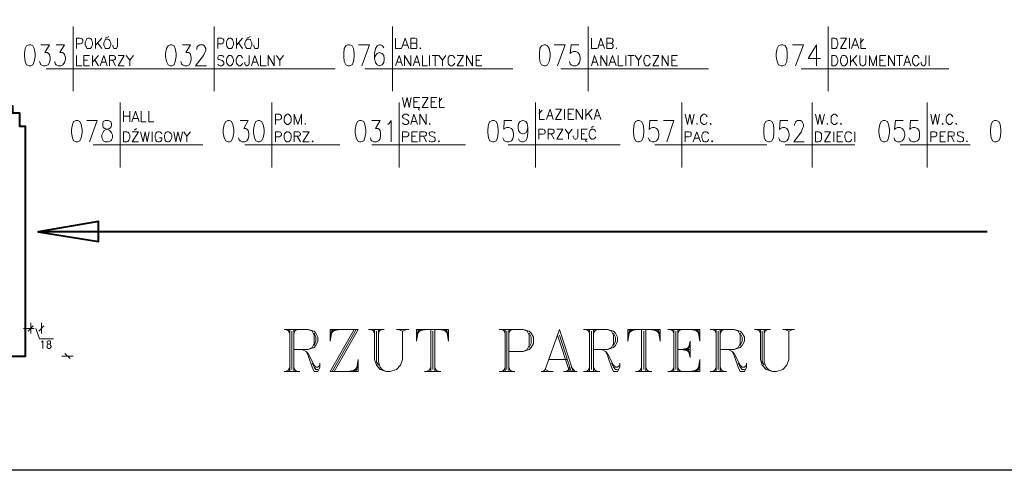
# Model space of a CAD drawing. Header units: millimetres. Extents: x 1 to 17496, y 1 to 30809.
# Tile 25 of 256: x 9684 to 11307, y 3200 to 3943. Entities that reach past the tile are written whole.
import ezdxf

# ---------------------------------------------------------------- set-up
doc = ezdxf.new("R2010")
doc.units = ezdxf.units.MM
for name, color, linetype in [('0_Przyz_Opisy oddziałów', 5, 'Continuous'), ('Opisy', 255, 'Continuous'), ('PDF _Geometria', 7, 'Continuous')]:
    doc.layers.add(name, color=color, linetype=linetype)

msp = doc.modelspace()

# ---------------------------------------------------------------- linework, layer by layer
at = {"layer": '0_Przyz_Opisy oddziałów', "lineweight": 40}
msp.add_lwpolyline([(11278.9, 3593.1), (9714.8, 3593.1), (9814.2, 3577), (9814.2, 3609.9), (9714.8, 3593.1)], dxfattribs=at)
at = {"layer": 'Opisy', "lineweight": 18}
for points in [[(9772.1, 3931.6), (9772.1, 3824.7)], [(10004.6, 3931.6), (10004.6, 3824.7)], [(10298.5, 3931.6), (10298.5, 3824.7)], [(10621.1, 3931.6), (10621.1, 3824.7)], [(11016.9, 3931.6), (11016.9, 3824.7)], [(9778, 3895.4), (9778, 3912.3), (9783.9, 3912.3), (9786.4, 3911.4), (9787.3, 3910.6), (9788.1, 3908.9), (9788.1, 3906.4), (9787.3, 3904.7), (9786.4, 3903.8), (9783.9, 3903), (9778, 3903)], [(9809.2, 3912.3), (9809.2, 3895.4)], [(9819.3, 3912.3), (9809.2, 3900.5)], [(9825.2, 3912.3), (9831.1, 3914.8)], [(9845.4, 3912.3), (9845.4, 3898.8), (9844.5, 3896.3), (9843.7, 3895.4), (9839.5, 3895.4), (9838.6, 3896.3), (9837.8, 3898.8), (9837.8, 3900.5)], [(10010.5, 3895.4), (10010.5, 3912.3), (10017.2, 3912.3), (10018.9, 3911.4), (10019.7, 3910.6), (10020.6, 3908.9), (10020.6, 3906.4), (10019.7, 3904.7), (10018.9, 3903.8), (10017.2, 3903), (10010.5, 3903)], [(10041.6, 3912.3), (10041.6, 3895.4)], [(10051.7, 3912.3), (10041.6, 3900.5)], [(10058.5, 3912.3), (10064.4, 3914.8)], [(10077.8, 3912.3), (10077.8, 3898.8), (10077, 3896.3), (10076.2, 3895.4), (10071.9, 3895.4), (10071.1, 3896.3), (10070.3, 3898.8), (10070.3, 3900.5)], [(10303.6, 3912.3), (10303.6, 3895.4), (10312.8, 3895.4)], [(10313.7, 3895.4), (10319.6, 3912.3), (10325.5, 3895.4)], [(10335.6, 3903.8), (10338.1, 3903), (10338.9, 3902.1), (10338.9, 3896.3), (10338.1, 3895.4), (10328.8, 3895.4), (10328.8, 3912.3), (10335.6, 3912.3), (10338.1, 3911.4), (10338.9, 3910.6), (10338.9, 3905.5), (10338.1, 3904.7), (10335.6, 3903.8), (10328.8, 3903.8)], [(10627, 3912.3), (10627, 3895.4), (10635.4, 3895.4)], [(10637.1, 3895.4), (10642.1, 3912.3), (10648, 3895.4)], [(10658.1, 3903.8), (10660.7, 3903), (10661.5, 3902.1), (10662.3, 3900.5), (10662.3, 3897.9), (10661.5, 3896.3), (10660.7, 3895.4), (10652.2, 3895.4), (10652.2, 3912.3), (10658.1, 3912.3), (10660.7, 3911.4), (10661.5, 3910.6), (10662.3, 3908.9), (10662.3, 3907.2), (10661.5, 3905.5), (10660.7, 3904.7), (10658.1, 3903.8), (10652.2, 3903.8)], [(11047.2, 3895.4), (11037.1, 3895.4), (11047.2, 3912.3), (11037.1, 3912.3)], [(11052.3, 3912.3), (11052.3, 3895.4)], [(11055.7, 3895.4), (11061.6, 3912.3), (11067.5, 3895.4)], [(11070.8, 3912.3), (11070.8, 3895.4), (11079.2, 3895.4)], [(9719.1, 3901.3), (9733.4, 3901.3), (9725.8, 3888.7), (9729.2, 3888.7), (9731.7, 3887), (9733.4, 3885.3), (9734.2, 3880.3), (9734.2, 3876.9), (9733.4, 3871.8), (9730.8, 3868.5), (9726.6, 3866.8), (9723.3, 3866.8), (9719.1, 3868.5), (9718.2, 3870.1), (9716.5, 3873.5)], [(9744.3, 3901.3), (9757.8, 3901.3), (9750.2, 3888.7), (9754.4, 3888.7), (9757, 3887), (9757.8, 3885.3), (9759.5, 3880.3), (9759.5, 3876.9), (9757.8, 3871.8), (9755.3, 3868.5), (9751.9, 3866.8), (9747.7, 3866.8), (9744.3, 3868.5), (9742.6, 3870.1), (9741.8, 3873.5)], [(9812.5, 3904.7), (9819.3, 3895.4)], [(9952.3, 3901.3), (9965.8, 3901.3), (9958.2, 3888.7), (9962.5, 3888.7), (9965, 3887), (9965.8, 3885.3), (9966.7, 3880.3), (9966.7, 3876.9), (9965.8, 3871.8), (9963.3, 3868.5), (9959.9, 3866.8), (9955.7, 3866.8), (9952.3, 3868.5), (9950.7, 3870.1), (9949.8, 3873.5)], [(9975.9, 3893.7), (9975.9, 3895.4), (9976.8, 3897.9), (9978.5, 3899.6), (9981, 3901.3), (9986, 3901.3), (9988.6, 3899.6), (9989.4, 3897.9), (9991.1, 3895.4), (9991.1, 3892), (9989.4, 3888.7), (9986.9, 3883.6), (9974.2, 3866.8), (9991.9, 3866.8)], [(10045, 3904.7), (10051.7, 3895.4)], [(10248, 3866.8), (10260.6, 3901.3), (10242.9, 3901.3)], [(10284.2, 3896.3), (10282.5, 3899.6), (10279.1, 3901.3), (10276.6, 3901.3), (10273.2, 3899.6), (10270.7, 3895.4), (10269, 3887), (10269, 3878.6), (10270.7, 3871.8), (10273.2, 3868.5), (10276.6, 3866.8), (10277.4, 3866.8), (10281.7, 3868.5), (10284.2, 3871.8), (10285, 3876.9), (10285, 3878.6), (10284.2, 3883.6), (10281.7, 3887), (10277.4, 3888.7), (10276.6, 3888.7), (10273.2, 3887), (10270.7, 3883.6), (10269, 3878.6)], [(10316.2, 3900.5), (10322.9, 3900.5)], [(10570.5, 3866.8), (10583.2, 3901.3), (10565.5, 3901.3)], [(10605.9, 3901.3), (10593.3, 3901.3), (10591.6, 3887), (10593.3, 3888.7), (10596.6, 3890.4), (10600.9, 3890.4), (10604.2, 3888.7), (10606.8, 3885.3), (10608.4, 3880.3), (10608.4, 3876.9), (10606.8, 3871.8), (10604.2, 3868.5), (10600.9, 3866.8), (10596.6, 3866.8), (10593.3, 3868.5), (10591.6, 3870.1), (10590.8, 3873.5)], [(10638.8, 3900.5), (10646.3, 3900.5)], [(10963, 3866.8), (10976.5, 3901.3), (10958, 3901.3)], [(10997.5, 3866.8), (10997.5, 3901.3), (10984.1, 3878.6), (11004.3, 3878.6)], [(11058.2, 3900.5), (11065.8, 3900.5)], [(11070, 3903.8), (11075, 3910.6)], [(9778, 3883.6), (9778, 3866.8), (9786.4, 3866.8)], [(9799.1, 3866.8), (9789.8, 3866.8), (9789.8, 3883.6), (9799.1, 3883.6)], [(9804.1, 3883.6), (9804.1, 3866.8)], [(9814.2, 3883.6), (9804.1, 3872.7)], [(9816.7, 3866.8), (9822.6, 3883.6), (9828.5, 3866.8)], [(9831.9, 3866.8), (9831.9, 3883.6), (9838.6, 3883.6), (9840.3, 3882.8), (9841.2, 3881.9), (9842, 3880.3), (9842, 3878.6), (9841.2, 3876.9), (9840.3, 3876.9), (9838.6, 3876), (9831.9, 3876)], [(9856.3, 3866.8), (9846.2, 3866.8), (9856.3, 3883.6), (9846.2, 3883.6)], [(9859.7, 3883.6), (9865.6, 3876), (9865.6, 3866.8)], [(9871.5, 3883.6), (9865.6, 3876)], [(10020.6, 3881.1), (10018.9, 3882.8), (10017.2, 3883.6), (10013.8, 3883.6), (10012.1, 3882.8), (10010.5, 3881.1), (10010.5, 3879.4), (10011.3, 3877.7), (10012.1, 3876.9), (10013, 3876.9), (10018, 3875.2), (10018.9, 3874.4), (10019.7, 3873.5), (10020.6, 3871.8), (10020.6, 3869.3), (10018.9, 3867.6), (10017.2, 3866.8), (10013.8, 3866.8), (10012.1, 3867.6), (10010.5, 3869.3)], [(10051.7, 3879.4), (10050.9, 3881.1), (10049.2, 3882.8), (10048.4, 3883.6), (10045, 3883.6), (10044.1, 3882.8), (10042.5, 3881.1), (10041.6, 3879.4), (10040.8, 3876.9), (10040.8, 3873.5), (10041.6, 3871), (10042.5, 3869.3), (10044.1, 3867.6), (10045, 3866.8), (10048.4, 3866.8), (10049.2, 3867.6), (10050.9, 3869.3), (10051.7, 3871)], [(10062.7, 3883.6), (10062.7, 3871), (10061.8, 3868.5), (10061, 3867.6), (10059.3, 3866.8), (10058.5, 3866.8), (10056.8, 3867.6), (10055.9, 3868.5), (10055.1, 3871), (10055.1, 3872.7)], [(10066, 3866.8), (10071.9, 3883.6), (10077.8, 3866.8)], [(10081.2, 3883.6), (10081.2, 3866.8), (10090.5, 3866.8)], [(10093.8, 3866.8), (10093.8, 3883.6), (10103.9, 3866.8), (10103.9, 3883.6)], [(10107.3, 3883.6), (10113.2, 3876), (10113.2, 3866.8)], [(10119.1, 3883.6), (10113.2, 3876)], [(10303.6, 3866.8), (10309.5, 3883.6), (10315.3, 3866.8)], [(10318.7, 3866.8), (10318.7, 3883.6), (10328.8, 3866.8), (10328.8, 3883.6)], [(10333, 3866.8), (10338.9, 3883.6), (10344, 3866.8)], [(10348.2, 3883.6), (10348.2, 3866.8), (10356.6, 3866.8)], [(10360, 3883.6), (10360, 3866.8)], [(10364.2, 3883.6), (10374.3, 3883.6)], [(10369.2, 3883.6), (10369.2, 3866.8)], [(10375.1, 3883.6), (10381, 3876), (10381, 3866.8)], [(10386.9, 3883.6), (10381, 3876)], [(10401.3, 3879.4), (10400.4, 3881.1), (10398.7, 3882.8), (10397, 3883.6), (10394.5, 3883.6), (10392.8, 3882.8), (10391.1, 3881.1), (10390.3, 3879.4), (10390.3, 3871), (10391.1, 3869.3), (10392.8, 3867.6), (10394.5, 3866.8), (10397, 3866.8), (10398.7, 3867.6), (10400.4, 3869.3), (10401.3, 3871)], [(10415.6, 3866.8), (10405.5, 3866.8), (10415.6, 3883.6), (10405.5, 3883.6)], [(10420.6, 3866.8), (10420.6, 3883.6), (10430.7, 3866.8), (10430.7, 3883.6)], [(10445.9, 3866.8), (10436.6, 3866.8), (10436.6, 3883.6), (10445.9, 3883.6)], [(10627, 3866.8), (10632, 3883.6), (10637.9, 3866.8)], [(10642.1, 3866.8), (10642.1, 3883.6), (10652.2, 3866.8), (10652.2, 3883.6)], [(10655.6, 3866.8), (10661.5, 3883.6), (10667.4, 3866.8)], [(10670.8, 3883.6), (10670.8, 3866.8), (10679.2, 3866.8)], [(10683.4, 3883.6), (10683.4, 3866.8)], [(10686.8, 3883.6), (10696.9, 3883.6)], [(10691.8, 3883.6), (10691.8, 3866.8)], [(10698.6, 3883.6), (10704.5, 3876), (10704.5, 3866.8)], [(10709.5, 3883.6), (10704.5, 3876)], [(10723.8, 3879.4), (10723, 3881.1), (10721.3, 3882.8), (10720.5, 3883.6), (10717.1, 3883.6), (10715.4, 3882.8), (10714.6, 3881.1), (10713.7, 3879.4), (10712.9, 3876.9), (10712.9, 3873.5), (10713.7, 3871), (10714.6, 3869.3), (10715.4, 3867.6), (10717.1, 3866.8), (10720.5, 3866.8), (10721.3, 3867.6), (10723, 3869.3), (10723.8, 3871)], [(10738.1, 3866.8), (10728, 3866.8), (10738.1, 3883.6), (10728, 3883.6)], [(10743.2, 3866.8), (10743.2, 3883.6), (10753.3, 3866.8), (10753.3, 3883.6)], [(10768.5, 3866.8), (10759.2, 3866.8), (10759.2, 3883.6), (10768.5, 3883.6)], [(11054, 3883.6), (11054, 3866.8)], [(11064.1, 3883.6), (11054, 3872.7)], [(11069.1, 3883.6), (11069.1, 3871.8), (11070, 3869.3), (11070.8, 3867.6), (11073.3, 3866.8), (11075, 3866.8), (11076.7, 3867.6), (11078.4, 3869.3), (11079.2, 3871.8), (11079.2, 3883.6)], [(11085.1, 3866.8), (11085.1, 3883.6), (11091, 3866.8), (11096.9, 3883.6), (11096.9, 3866.8)], [(11112.1, 3866.8), (11102, 3866.8), (11102, 3883.6), (11112.1, 3883.6)], [(11116.3, 3866.8), (11116.3, 3883.6), (11126.4, 3866.8), (11126.4, 3883.6)], [(11129.8, 3883.6), (11139.9, 3883.6)], [(11134.8, 3883.6), (11134.8, 3866.8)], [(11141.6, 3866.8), (11147.5, 3883.6), (11153.4, 3866.8)], [(11166.8, 3879.4), (11166, 3881.1), (11164.3, 3882.8), (11163.5, 3883.6), (11160.1, 3883.6), (11159.3, 3882.8), (11157.6, 3881.1), (11156.7, 3879.4), (11155.9, 3876.9), (11155.9, 3873.5), (11156.7, 3871), (11157.6, 3869.3), (11159.3, 3867.6), (11160.1, 3866.8), (11163.5, 3866.8), (11164.3, 3867.6), (11166, 3869.3), (11166.8, 3871)], [(11177.8, 3883.6), (11177.8, 3871), (11176.9, 3868.5), (11176.1, 3867.6), (11175.3, 3866.8), (11173.6, 3866.8), (11171.9, 3867.6), (11171, 3868.5), (11170.2, 3871), (11170.2, 3872.7)], [(11183.7, 3883.6), (11183.7, 3866.8)], [(9789.8, 3876), (9795.7, 3876)], [(9807.5, 3876.9), (9814.2, 3866.8)], [(9819.3, 3872.7), (9826, 3872.7)], [(9837, 3876), (9842, 3866.8)], [(10068.6, 3872.7), (10075.3, 3872.7)], [(10306.1, 3872.7), (10312.8, 3872.7)], [(10334.7, 3872.7), (10342.3, 3872.7)], [(10436.6, 3876), (10442.5, 3876)], [(10628.7, 3872.7), (10636.2, 3872.7)], [(10658.1, 3872.7), (10664.9, 3872.7)], [(10759.2, 3876), (10765.1, 3876)], [(11057.3, 3876.9), (11064.1, 3866.8)], [(11102, 3876), (11107.9, 3876)], [(11144.1, 3872.7), (11150.8, 3872.7)], [(9970.9, 3861.7), (9727.5, 3861.7)], [(10204.2, 3861.7), (9959.9, 3861.7)], [(10497.3, 3861.7), (10253, 3861.7)], [(10819.8, 3861.7), (10576.4, 3861.7)], [(11215.7, 3861.7), (10972.3, 3861.7)], [(10315.3, 3814.6), (10318.7, 3797.7), (10322.9, 3814.6), (10326.3, 3797.7), (10329.7, 3814.6)], [(10344, 3797.7), (10342.3, 3796.9), (10341.5, 3796), (10342.3, 3794.3), (10344, 3793.5), (10342.3, 3794.3), (10341.5, 3796), (10342.3, 3796.9), (10344, 3797.7), (10333.9, 3797.7), (10333.9, 3814.6), (10344, 3814.6)], [(10333.9, 3807), (10339.8, 3807)], [(10357.5, 3797.7), (10347.4, 3797.7), (10357.5, 3814.6), (10347.4, 3814.6)], [(10371.8, 3797.7), (10362.5, 3797.7), (10362.5, 3814.6), (10371.8, 3814.6)], [(10362.5, 3807), (10368.4, 3807)], [(10375.1, 3807), (10380.2, 3812.9)], [(10376, 3814.6), (10376, 3797.7), (10384.4, 3797.7)], [(9855.5, 3791.8), (9855.5, 3774.1)], [(9855.5, 3783.4), (9865.6, 3783.4)], [(9865.6, 3791.8), (9865.6, 3774.1)], [(9869, 3774.1), (9874.9, 3791.8), (9880.8, 3774.1)], [(9884.1, 3791.8), (9884.1, 3774.1), (9892.5, 3774.1)], [(9896.8, 3791.8), (9896.8, 3774.1), (9905.2, 3774.1)], [(10105.6, 3769.9), (10105.6, 3786.8), (10112.4, 3786.8), (10114.1, 3785.9), (10114.9, 3785.1), (10115.7, 3783.4), (10115.7, 3780.9), (10114.9, 3779.2), (10114.1, 3778.3), (10112.4, 3777.5), (10105.6, 3777.5)], [(10136.8, 3769.9), (10136.8, 3786.8), (10142.7, 3769.9), (10148.6, 3786.8), (10148.6, 3769.9)], [(10325.5, 3784.2), (10323.8, 3785.9), (10322.1, 3786.8), (10318.7, 3786.8), (10317, 3785.9), (10315.3, 3784.2), (10315.3, 3782.6), (10316.2, 3780.9), (10317, 3780), (10318.7, 3779.2), (10322.9, 3777.5), (10323.8, 3776.7), (10324.6, 3775.8), (10325.5, 3774.1), (10325.5, 3772.4), (10323.8, 3770.8), (10322.1, 3769.9), (10318.7, 3769.9), (10317, 3770.8), (10315.3, 3772.4)], [(10328.8, 3769.9), (10333.9, 3786.8), (10339.8, 3769.9)], [(10344, 3769.9), (10344, 3786.8), (10354.1, 3769.9), (10354.1, 3786.8)], [(10540.2, 3787.6), (10545.3, 3793.5)], [(10541.1, 3795.2), (10541.1, 3778.3), (10549.5, 3778.3)], [(10552.9, 3778.3), (10558.7, 3795.2), (10563.8, 3778.3)], [(10554.5, 3784.2), (10562.1, 3784.2)], [(10577.3, 3778.3), (10567.2, 3778.3), (10577.3, 3795.2), (10567.2, 3795.2)], [(10582.3, 3795.2), (10582.3, 3778.3)], [(10597.5, 3778.3), (10588.2, 3778.3), (10588.2, 3795.2), (10597.5, 3795.2)], [(10588.2, 3787.6), (10594.1, 3787.6)], [(10601.7, 3778.3), (10601.7, 3795.2), (10611.8, 3778.3), (10611.8, 3795.2)], [(10617.7, 3795.2), (10617.7, 3778.3)], [(10627.8, 3795.2), (10617.7, 3784.2)], [(10621.1, 3788.4), (10627.8, 3778.3)], [(10631.2, 3778.3), (10636.2, 3795.2), (10642.1, 3778.3)], [(10632.9, 3784.2), (10640.4, 3784.2)], [(10781.1, 3786.8), (10785.3, 3769.9), (10788.7, 3786.8), (10792, 3769.9), (10796.3, 3786.8)], [(10817.3, 3782.6), (10816.5, 3784.2), (10815.6, 3785.9), (10813.9, 3786.8), (10811.4, 3786.8), (10809.7, 3785.9), (10808, 3784.2), (10807.2, 3782.6), (10806.4, 3780), (10806.4, 3775.8), (10807.2, 3773.3), (10808, 3772.4), (10809.7, 3770.8), (10811.4, 3769.9), (10813.9, 3769.9), (10815.6, 3770.8), (10816.5, 3772.4), (10817.3, 3773.3)], [(10995.9, 3786.8), (11000.1, 3769.9), (11003.4, 3786.8), (11006.8, 3769.9), (11011, 3786.8)], [(11032.1, 3782.6), (11032.1, 3784.2), (11030.4, 3785.9), (11028.7, 3786.8), (11026.2, 3786.8), (11024.5, 3785.9), (11022.8, 3784.2), (11022, 3782.6), (11022, 3773.3), (11022.8, 3772.4), (11024.5, 3770.8), (11026.2, 3769.9), (11028.7, 3769.9), (11030.4, 3770.8), (11032.1, 3772.4), (11032.1, 3773.3)], [(11186.2, 3786.8), (11189.6, 3769.9), (11193.8, 3786.8), (11197.2, 3769.9), (11200.5, 3786.8)], [(11222.4, 3782.6), (11221.6, 3784.2), (11219.9, 3785.9), (11219.1, 3786.8), (11215.7, 3786.8), (11214.8, 3785.9), (11213.2, 3784.2), (11212.3, 3782.6), (11211.5, 3780), (11211.5, 3775.8), (11212.3, 3773.3), (11213.2, 3772.4), (11214.8, 3770.8), (11215.7, 3769.9), (11219.1, 3769.9), (11219.9, 3770.8), (11221.6, 3772.4), (11222.4, 3773.3)], [(9799.1, 3741.3), (9811.7, 3776.7), (9794.9, 3776.7)], [(9871.5, 3780), (9878.2, 3780)], [(10047.5, 3776.7), (10061, 3776.7), (10053.4, 3763.2), (10056.8, 3763.2), (10059.3, 3761.5), (10061, 3759.8), (10061.8, 3754.8), (10061.8, 3751.4), (10061, 3746.3), (10058.5, 3743), (10055.1, 3741.3), (10050.9, 3741.3), (10047.5, 3743), (10045.8, 3744.7), (10045, 3748)], [(10264.8, 3776.7), (10278.3, 3776.7), (10270.7, 3763.2), (10274.9, 3763.2), (10277.4, 3761.5), (10278.3, 3759.8), (10279.1, 3754.8), (10279.1, 3751.4), (10278.3, 3746.3), (10275.8, 3743), (10272.4, 3741.3), (10268.2, 3741.3), (10264.8, 3743), (10263.1, 3744.7), (10262.3, 3748)], [(10290.9, 3769.9), (10293.4, 3771.6), (10296.8, 3776.7), (10296.8, 3741.3)], [(10330.5, 3775), (10338.1, 3775)], [(10495.6, 3776.7), (10482.9, 3776.7), (10482.1, 3761.5), (10482.9, 3763.2), (10487.2, 3764.9), (10490.5, 3764.9), (10494.7, 3763.2), (10497.3, 3759.8), (10498.1, 3754.8), (10498.1, 3751.4), (10497.3, 3746.3), (10494.7, 3743), (10490.5, 3741.3), (10487.2, 3741.3), (10482.9, 3743), (10482.1, 3744.7), (10480.4, 3748)], [(10521.7, 3764.9), (10520.8, 3759.8), (10518.3, 3756.4), (10514.1, 3754.8), (10513.3, 3754.8), (10509.1, 3756.4), (10506.5, 3759.8), (10505.7, 3764.9), (10505.7, 3766.5), (10506.5, 3771.6), (10509.1, 3775), (10513.3, 3776.7), (10514.1, 3776.7), (10518.3, 3775), (10520.8, 3771.6), (10521.7, 3764.9), (10521.7, 3756.4), (10520.8, 3748), (10518.3, 3743), (10514.1, 3741.3), (10511.6, 3741.3), (10508.2, 3743), (10506.5, 3746.3)], [(10627, 3764.9), (10630.3, 3767.4)], [(10735.6, 3776.7), (10723, 3776.7), (10722.1, 3761.5), (10723, 3763.2), (10727.2, 3764.9), (10730.6, 3764.9), (10733.9, 3763.2), (10736.5, 3759.8), (10738.1, 3754.8), (10738.1, 3751.4), (10736.5, 3746.3), (10733.9, 3743), (10730.6, 3741.3), (10727.2, 3741.3), (10723, 3743), (10722.1, 3744.7), (10720.5, 3748)], [(10750.8, 3741.3), (10762.6, 3776.7), (10745.7, 3776.7)], [(10950.4, 3776.7), (10937.7, 3776.7), (10936.9, 3761.5), (10937.7, 3763.2), (10942, 3764.9), (10945.3, 3764.9), (10948.7, 3763.2), (10951.2, 3759.8), (10952.9, 3754.8), (10952.9, 3751.4), (10951.2, 3746.3), (10948.7, 3743), (10945.3, 3741.3), (10942, 3741.3), (10937.7, 3743), (10936.9, 3744.7), (10935.2, 3748)], [(10961.3, 3768.2), (10961.3, 3769.9), (10963, 3773.3), (10963.9, 3775), (10966.4, 3776.7), (10971.4, 3776.7), (10974, 3775), (10974.8, 3773.3), (10976.5, 3769.9), (10976.5, 3766.5), (10974.8, 3763.2), (10973.1, 3758.1), (10960.5, 3741.3), (10977.3, 3741.3)], [(11140.7, 3776.7), (11128.1, 3776.7), (11126.4, 3761.5), (11128.1, 3763.2), (11131.5, 3764.9), (11135.7, 3764.9), (11139, 3763.2), (11141.6, 3759.8), (11143.3, 3754.8), (11143.3, 3751.4), (11141.6, 3746.3), (11139, 3743), (11135.7, 3741.3), (11131.5, 3741.3), (11128.1, 3743), (11126.4, 3744.7), (11125.6, 3748)], [(11165.2, 3776.7), (11152.5, 3776.7), (11151.7, 3761.5), (11152.5, 3763.2), (11156.7, 3764.9), (11160.1, 3764.9), (11164.3, 3763.2), (11166.8, 3759.8), (11167.7, 3754.8), (11167.7, 3751.4), (11166.8, 3746.3), (11164.3, 3743), (11160.1, 3741.3), (11156.7, 3741.3), (11152.5, 3743), (11151.7, 3744.7), (11150, 3748)], [(9869.8, 3758.1), (9879.9, 3758.1), (9869.8, 3741.3), (9879.9, 3741.3)], [(9873.2, 3760.7), (9876.5, 3763.2)], [(9883.3, 3758.1), (9887.5, 3741.3), (9890.9, 3758.1), (9894.2, 3741.3), (9897.6, 3758.1)], [(9902.7, 3758.1), (9902.7, 3741.3)], [(9918.7, 3754.8), (9917.8, 3755.6), (9916.1, 3757.3), (9914.4, 3758.1), (9911.9, 3758.1), (9910.2, 3757.3), (9908.6, 3755.6), (9908.6, 3754.8), (9907.7, 3752.2), (9907.7, 3748), (9908.6, 3745.5), (9908.6, 3743.8), (9910.2, 3742.1), (9911.9, 3741.3), (9914.4, 3741.3), (9916.1, 3742.1), (9917.8, 3743.8), (9918.7, 3745.5), (9918.7, 3748), (9914.4, 3748)], [(9938, 3758.1), (9941.4, 3741.3), (9944.8, 3758.1), (9949, 3741.3), (9952.3, 3758.1)], [(9954.9, 3758.1), (9959.9, 3750.5), (9959.9, 3741.3)], [(9965.8, 3758.1), (9959.9, 3750.5)], [(10105.6, 3741.3), (10105.6, 3758.1), (10112.4, 3758.1), (10114.1, 3757.3), (10114.9, 3756.4), (10115.7, 3755.6), (10115.7, 3753.1), (10114.9, 3751.4), (10114.1, 3750.5), (10112.4, 3749.7), (10105.6, 3749.7)], [(10136.8, 3741.3), (10136.8, 3758.1), (10143.5, 3758.1), (10145.2, 3757.3), (10146.1, 3756.4), (10146.9, 3755.6), (10146.9, 3753.9), (10146.1, 3752.2), (10145.2, 3751.4), (10143.5, 3750.5), (10136.8, 3750.5)], [(10141.8, 3750.5), (10146.9, 3741.3)], [(10161.2, 3741.3), (10151.1, 3741.3), (10161.2, 3758.1), (10151.1, 3758.1)], [(10315.3, 3741.3), (10315.3, 3758.1), (10322.1, 3758.1), (10323.8, 3757.3), (10324.6, 3756.4), (10325.5, 3755.6), (10325.5, 3753.1), (10324.6, 3751.4), (10323.8, 3750.5), (10322.1, 3749.7), (10315.3, 3749.7)], [(10339.8, 3741.3), (10330.5, 3741.3), (10330.5, 3758.1), (10339.8, 3758.1)], [(10330.5, 3750.5), (10336.4, 3750.5)], [(10344, 3741.3), (10344, 3758.1), (10350.7, 3758.1), (10353.2, 3757.3), (10354.1, 3756.4), (10354.9, 3755.6), (10354.9, 3753.9), (10354.1, 3752.2), (10353.2, 3751.4), (10350.7, 3750.5), (10344, 3750.5)], [(10349.9, 3750.5), (10354.9, 3741.3)], [(10369.2, 3755.6), (10367.6, 3757.3), (10365, 3758.1), (10362.5, 3758.1), (10360, 3757.3), (10359.1, 3755.6), (10359.1, 3754.8), (10360, 3753.1), (10360, 3752.2), (10361.7, 3751.4), (10365.9, 3749.7), (10367.6, 3748.9), (10368.4, 3748), (10369.2, 3746.3), (10369.2, 3743.8), (10367.6, 3742.1), (10365, 3741.3), (10362.5, 3741.3), (10360, 3742.1), (10359.1, 3743.8)], [(10540.2, 3745.5), (10540.2, 3762.3), (10547, 3762.3), (10548.6, 3761.5), (10549.5, 3760.7), (10550.3, 3759), (10550.3, 3756.4), (10549.5, 3755.6), (10548.6, 3754.8), (10547, 3753.9), (10540.2, 3753.9)], [(10555.4, 3745.5), (10555.4, 3762.3), (10562.1, 3762.3), (10563.8, 3761.5), (10564.6, 3760.7), (10565.5, 3759), (10565.5, 3757.3), (10564.6, 3755.6), (10563.8, 3755.6), (10562.1, 3754.8), (10555.4, 3754.8)], [(10560.4, 3754.8), (10565.5, 3745.5)], [(10579.8, 3745.5), (10569.7, 3745.5), (10579.8, 3762.3), (10569.7, 3762.3)], [(10583.2, 3762.3), (10589.1, 3754.8), (10589.1, 3745.5)], [(10595, 3762.3), (10589.1, 3754.8)], [(10604.2, 3762.3), (10604.2, 3749.7), (10603.4, 3747.2), (10602.5, 3746.3), (10600.9, 3745.5), (10600, 3745.5), (10598.3, 3746.3), (10597.5, 3747.2), (10596.6, 3749.7), (10596.6, 3751.4)], [(10619.4, 3745.5), (10617.7, 3744.7), (10617.7, 3742.1), (10619.4, 3741.3), (10617.7, 3742.1), (10617.7, 3744.7), (10619.4, 3745.5), (10610.1, 3745.5), (10610.1, 3762.3), (10619.4, 3762.3)], [(10610.1, 3754.8), (10615.2, 3754.8)], [(10633.7, 3758.1), (10632.9, 3759.8), (10631.2, 3761.5), (10630.3, 3762.3), (10627, 3762.3), (10626.1, 3761.5), (10624.4, 3759.8), (10623.6, 3758.1), (10622.8, 3755.6), (10622.8, 3752.2), (10623.6, 3749.7), (10624.4, 3748), (10626.1, 3746.3), (10627, 3745.5), (10630.3, 3745.5), (10631.2, 3746.3), (10632.9, 3748), (10633.7, 3749.7)], [(10781.1, 3741.3), (10781.1, 3758.1), (10787.8, 3758.1), (10790.4, 3757.3), (10790.4, 3756.4), (10791.2, 3755.6), (10791.2, 3753.1), (10790.4, 3751.4), (10790.4, 3750.5), (10787.8, 3749.7), (10781.1, 3749.7)], [(10794.6, 3741.3), (10800.5, 3758.1), (10806.4, 3741.3)], [(10819.8, 3754.8), (10819, 3755.6), (10817.3, 3757.3), (10816.5, 3758.1), (10813.1, 3758.1), (10811.4, 3757.3), (10810.6, 3755.6), (10809.7, 3754.8), (10808.9, 3752.2), (10808.9, 3748), (10809.7, 3745.5), (10810.6, 3743.8), (10811.4, 3742.1), (10813.1, 3741.3), (10816.5, 3741.3), (10817.3, 3742.1), (10819, 3743.8), (10819.8, 3745.5)], [(11021.1, 3741.3), (11011, 3741.3), (11021.1, 3758.1), (11011, 3758.1)], [(11026.2, 3758.1), (11026.2, 3741.3)], [(11041.3, 3741.3), (11032.1, 3741.3), (11032.1, 3758.1), (11041.3, 3758.1)], [(11032.1, 3750.5), (11037.1, 3750.5)], [(11055.7, 3754.8), (11054.8, 3755.6), (11053.1, 3757.3), (11052.3, 3758.1), (11048.9, 3758.1), (11047.2, 3757.3), (11046.4, 3755.6), (11045.6, 3754.8), (11044.7, 3752.2), (11044.7, 3748), (11045.6, 3745.5), (11046.4, 3743.8), (11047.2, 3742.1), (11048.9, 3741.3), (11052.3, 3741.3), (11053.1, 3742.1), (11054.8, 3743.8), (11055.7, 3745.5)], [(11060.7, 3758.1), (11060.7, 3741.3)], [(11186.2, 3741.3), (11186.2, 3758.1), (11192.9, 3758.1), (11194.6, 3757.3), (11195.5, 3756.4), (11196.3, 3755.6), (11196.3, 3753.1), (11195.5, 3751.4), (11194.6, 3750.5), (11192.9, 3749.7), (11186.2, 3749.7)], [(11210.6, 3741.3), (11201.4, 3741.3), (11201.4, 3758.1), (11210.6, 3758.1)], [(11201.4, 3750.5), (11207.3, 3750.5)], [(11214.8, 3741.3), (11214.8, 3758.1), (11221.6, 3758.1), (11224.1, 3757.3), (11224.9, 3756.4), (11224.9, 3752.2), (11224.1, 3751.4), (11221.6, 3750.5), (11214.8, 3750.5)], [(11219.9, 3750.5), (11224.9, 3741.3)], [(11240.1, 3755.6), (11238.4, 3757.3), (11235.9, 3758.1), (11233.4, 3758.1), (11230.8, 3757.3), (11230, 3755.6), (11230, 3753.1), (11230.8, 3752.2), (11232.5, 3751.4), (11236.7, 3749.7), (11238.4, 3748.9), (11239.3, 3748), (11240.1, 3746.3), (11240.1, 3743.8), (11238.4, 3742.1), (11235.9, 3741.3), (11233.4, 3741.3), (11230.8, 3742.1), (11230, 3743.8)], [(9986, 3736.2), (9805, 3736.2)], [(10211.8, 3736.2), (10055.1, 3736.2)], [(10418.9, 3736.2), (10264.8, 3736.2)], [(10674.1, 3736.2), (10489.7, 3736.2)], [(10915.9, 3736.2), (10731.4, 3736.2)], [(10796.3, 3747.2), (10803.8, 3747.2)], [(11060.7, 3736.2), (10946.2, 3736.2)], [(11251.1, 3736.2), (11135.7, 3736.2)], [(10120, 3432.2), (10159.5, 3432.2), (10169.6, 3429.7), (10172.2, 3426.3), (10175.5, 3419.6), (10175.5, 3412.8), (10172.2, 3406.1), (10169.6, 3402.7), (10159.5, 3399.3), (10136, 3399.3)], [(10122.5, 3432.2), (10129.2, 3429.7)], [(10125.8, 3432.2), (10129.2, 3426.3)], [(10129.2, 3432.2), (10129.2, 3363.1)], [(10132.6, 3429.7), (10132.6, 3366.5)], [(10136, 3432.2), (10136, 3363.1)], [(10139.3, 3432.2), (10136, 3426.3)], [(10142.7, 3432.2), (10136, 3429.7)], [(10159.5, 3432.2), (10166.3, 3429.7), (10169.6, 3422.9), (10169.6, 3409.4), (10166.3, 3402.7), (10159.5, 3399.3)], [(10169.6, 3426.3), (10172.2, 3419.6), (10172.2, 3412.8), (10169.6, 3406.1)], [(10202.5, 3363.1), (10242.1, 3432.2), (10195.8, 3432.2), (10195.8, 3412.8), (10199.1, 3432.2)], [(10235.3, 3432.2), (10195.8, 3363.1), (10242.1, 3363.1), (10242.1, 3382.5), (10238.7, 3363.1)], [(10202.5, 3432.2), (10195.8, 3422.9)], [(10205.9, 3432.2), (10195.8, 3426.3)], [(10212.6, 3432.2), (10195.8, 3429.7)], [(10238.7, 3432.2), (10199.1, 3363.1)], [(10258.9, 3432.2), (10285, 3432.2)], [(10262.3, 3432.2), (10269, 3429.7)], [(10265.7, 3432.2), (10269, 3426.3)], [(10269, 3432.2), (10269, 3382.5), (10272.4, 3373.2), (10278.3, 3366.5), (10288.4, 3363.1), (10295.1, 3363.1), (10305.2, 3366.5), (10312, 3373.2), (10315.3, 3382.5), (10315.3, 3429.7)], [(10272.4, 3429.7), (10272.4, 3379.1), (10275.8, 3373.2)], [(10275.8, 3432.2), (10275.8, 3379.1), (10278.3, 3369.9), (10281.7, 3366.5), (10288.4, 3363.1)], [(10278.3, 3432.2), (10275.8, 3426.3)], [(10281.7, 3432.2), (10275.8, 3429.7)], [(10305.2, 3432.2), (10325.5, 3432.2)], [(10308.6, 3432.2), (10315.3, 3429.7), (10322.1, 3432.2)], [(10387.8, 3432.2), (10391.1, 3412.8), (10391.1, 3432.2), (10338.1, 3432.2), (10338.1, 3412.8), (10341.5, 3432.2)], [(10344.8, 3432.2), (10338.1, 3422.9)], [(10348.2, 3432.2), (10338.1, 3426.3)], [(10354.9, 3432.2), (10338.1, 3429.7)], [(10361.7, 3432.2), (10361.7, 3363.1)], [(10365, 3429.7), (10365, 3366.5)], [(10368.4, 3432.2), (10368.4, 3363.1)], [(10375.1, 3432.2), (10391.1, 3429.7)], [(10381.9, 3432.2), (10391.1, 3426.3)], [(10384.4, 3432.2), (10391.1, 3422.9)], [(10474.5, 3432.2), (10514.1, 3432.2), (10524.2, 3429.7), (10527.6, 3426.3), (10531, 3419.6), (10531, 3409.4), (10527.6, 3402.7), (10524.2, 3399.3), (10514.1, 3396), (10490.5, 3396)], [(10477.9, 3432.2), (10484.6, 3429.7)], [(10481.3, 3432.2), (10484.6, 3426.3)], [(10484.6, 3432.2), (10484.6, 3363.1)], [(10487.2, 3429.7), (10487.2, 3366.5)], [(10490.5, 3432.2), (10490.5, 3363.1)], [(10493.9, 3432.2), (10490.5, 3426.3)], [(10497.3, 3432.2), (10490.5, 3429.7)], [(10514.1, 3432.2), (10520.8, 3429.7), (10524.2, 3422.9), (10524.2, 3406.1), (10520.8, 3399.3), (10514.1, 3396)], [(10524.2, 3426.3), (10527.6, 3419.6), (10527.6, 3409.4), (10524.2, 3402.7)], [(10596.6, 3363.1), (10573.9, 3432.2), (10550.3, 3366.5)], [(10613.5, 3432.2), (10653.1, 3432.2), (10663.2, 3429.7), (10666.6, 3426.3), (10669.9, 3419.6), (10669.9, 3412.8), (10666.6, 3406.1), (10663.2, 3402.7), (10653.1, 3399.3), (10630.3, 3399.3)], [(10616.9, 3432.2), (10623.6, 3429.7)], [(10620.2, 3432.2), (10623.6, 3426.3)], [(10623.6, 3432.2), (10623.6, 3363.1)], [(10627, 3429.7), (10627, 3366.5)], [(10630.3, 3432.2), (10630.3, 3363.1)], [(10633.7, 3432.2), (10630.3, 3426.3)], [(10637.1, 3432.2), (10630.3, 3429.7)], [(10653.1, 3432.2), (10659.8, 3429.7), (10663.2, 3422.9), (10663.2, 3409.4), (10659.8, 3402.7), (10653.1, 3399.3)], [(10663.2, 3426.3), (10666.6, 3419.6), (10666.6, 3412.8), (10663.2, 3406.1)], [(10736.5, 3432.2), (10739.8, 3412.8), (10739.8, 3432.2), (10686.8, 3432.2), (10686.8, 3412.8), (10690.1, 3432.2)], [(10693.5, 3432.2), (10686.8, 3422.9)], [(10696.9, 3432.2), (10686.8, 3426.3)], [(10702.8, 3432.2), (10686.8, 3429.7)], [(10709.5, 3432.2), (10709.5, 3363.1)], [(10712.9, 3429.7), (10712.9, 3366.5)], [(10716.2, 3432.2), (10716.2, 3363.1)], [(10723, 3432.2), (10739.8, 3429.7)], [(10729.7, 3432.2), (10739.8, 3426.3)], [(10733.1, 3432.2), (10739.8, 3422.9)], [(10752.5, 3432.2), (10805.5, 3432.2), (10805.5, 3412.8), (10802.2, 3432.2)], [(10755.8, 3432.2), (10762.6, 3429.7)], [(10759.2, 3432.2), (10762.6, 3426.3)], [(10762.6, 3432.2), (10762.6, 3363.1)], [(10765.9, 3429.7), (10765.9, 3366.5)], [(10769.3, 3432.2), (10769.3, 3363.1)], [(10772.7, 3432.2), (10769.3, 3426.3)], [(10776, 3432.2), (10769.3, 3429.7)], [(10789.5, 3432.2), (10805.5, 3429.7)], [(10796.3, 3432.2), (10805.5, 3426.3)], [(10799.6, 3432.2), (10805.5, 3422.9)], [(10822.4, 3432.2), (10861.9, 3432.2), (10872.1, 3429.7), (10875.4, 3426.3), (10878.8, 3419.6), (10878.8, 3412.8), (10875.4, 3406.1), (10872.1, 3402.7), (10861.9, 3399.3), (10839.2, 3399.3)], [(10825.7, 3432.2), (10832.5, 3429.7)], [(10829.1, 3432.2), (10832.5, 3426.3)], [(10832.5, 3432.2), (10832.5, 3363.1)], [(10835.8, 3429.7), (10835.8, 3366.5)], [(10839.2, 3432.2), (10839.2, 3363.1)], [(10842.6, 3432.2), (10839.2, 3426.3)], [(10845.9, 3432.2), (10839.2, 3429.7)], [(10861.9, 3432.2), (10868.7, 3429.7), (10872.1, 3422.9), (10872.1, 3409.4), (10868.7, 3402.7), (10861.9, 3399.3)], [(10872.1, 3426.3), (10875.4, 3419.6), (10875.4, 3412.8), (10872.1, 3406.1)], [(10895.6, 3432.2), (10921.7, 3432.2)], [(10899, 3432.2), (10905.7, 3429.7)], [(10902.4, 3432.2), (10905.7, 3426.3)], [(10905.7, 3432.2), (10905.7, 3382.5), (10908.3, 3373.2), (10915, 3366.5), (10925.1, 3363.1), (10931.9, 3363.1), (10942, 3366.5), (10948.7, 3373.2), (10952.1, 3382.5), (10952.1, 3429.7)], [(10908.3, 3429.7), (10908.3, 3379.1), (10911.6, 3373.2)], [(10911.6, 3432.2), (10911.6, 3379.1), (10915, 3369.9), (10918.4, 3366.5), (10925.1, 3363.1)], [(10915, 3432.2), (10911.6, 3426.3)], [(10918.4, 3432.2), (10911.6, 3429.7)], [(10942, 3432.2), (10961.3, 3432.2)], [(10945.3, 3432.2), (10952.1, 3429.7), (10958.8, 3432.2)], [(10570.5, 3422.9), (10590.8, 3363.1)], [(10573.9, 3422.9), (10593.3, 3363.1)], [(10149.4, 3399.3), (10156.2, 3396), (10159.5, 3389.2), (10166.3, 3369.9), (10169.6, 3363.1), (10175.5, 3363.1), (10178.9, 3369.9), (10178.9, 3376.6)], [(10156.2, 3396), (10159.5, 3392.6), (10169.6, 3373.2), (10172.2, 3369.9), (10175.5, 3369.9), (10178.9, 3373.2)], [(10643.8, 3399.3), (10649.7, 3396), (10653.1, 3389.2), (10659.8, 3369.9), (10663.2, 3363.1), (10669.9, 3363.1), (10673.3, 3369.9), (10673.3, 3376.6)], [(10649.7, 3396), (10653.1, 3392.6), (10663.2, 3373.2), (10666.6, 3369.9), (10669.9, 3369.9), (10673.3, 3373.2)], [(10769.3, 3399.3), (10789.5, 3399.3)], [(10789.5, 3402.7), (10776, 3399.3), (10789.5, 3396)], [(10789.5, 3406.1), (10782.8, 3399.3), (10789.5, 3392.6)], [(10852.7, 3399.3), (10858.6, 3396), (10861.9, 3389.2), (10868.7, 3369.9), (10872.1, 3363.1), (10878.8, 3363.1), (10882.2, 3369.9), (10882.2, 3376.6)], [(10858.6, 3396), (10861.9, 3392.6), (10872.1, 3373.2), (10875.4, 3369.9), (10878.8, 3369.9), (10882.2, 3373.2)], [(10166.3, 3376.6), (10169.6, 3369.9), (10172.2, 3366.5), (10175.5, 3366.5)], [(10557.1, 3382.5), (10587.4, 3382.5)], [(10659.8, 3376.6), (10663.2, 3369.9), (10666.6, 3366.5), (10669.9, 3366.5)], [(10752.5, 3363.1), (10805.5, 3363.1), (10805.5, 3382.5), (10802.2, 3363.1)], [(10868.7, 3376.6), (10872.1, 3369.9), (10875.4, 3366.5), (10878.8, 3366.5)], [(10120, 3363.1), (10146.1, 3363.1)], [(10129.2, 3366.5), (10122.5, 3363.1)], [(10129.2, 3369.9), (10125.8, 3363.1)], [(10136, 3369.9), (10139.3, 3363.1)], [(10136, 3366.5), (10142.7, 3363.1)], [(10225.2, 3363.1), (10242.1, 3366.5)], [(10232, 3363.1), (10242.1, 3369.9)], [(10235.3, 3363.1), (10242.1, 3373.2)], [(10351.6, 3363.1), (10378.5, 3363.1)], [(10361.7, 3366.5), (10354.9, 3363.1)], [(10361.7, 3369.9), (10358.3, 3363.1)], [(10368.4, 3369.9), (10371.8, 3363.1)], [(10368.4, 3366.5), (10375.1, 3363.1)], [(10474.5, 3363.1), (10500.6, 3363.1)], [(10484.6, 3366.5), (10477.9, 3363.1)], [(10484.6, 3369.9), (10481.3, 3363.1)], [(10490.5, 3369.9), (10493.9, 3363.1)], [(10490.5, 3366.5), (10497.3, 3363.1)], [(10543.6, 3363.1), (10563.8, 3363.1)], [(10547, 3363.1), (10550.3, 3366.5), (10557.1, 3363.1)], [(10580.6, 3363.1), (10603.4, 3363.1)], [(10590.8, 3366.5), (10584, 3363.1)], [(10590.8, 3369.9), (10587.4, 3363.1)], [(10593.3, 3369.9), (10600, 3363.1)], [(10613.5, 3363.1), (10640.4, 3363.1)], [(10623.6, 3366.5), (10616.9, 3363.1)], [(10623.6, 3369.9), (10620.2, 3363.1)], [(10630.3, 3369.9), (10633.7, 3363.1)], [(10630.3, 3366.5), (10637.1, 3363.1)], [(10699.4, 3363.1), (10726.4, 3363.1)], [(10709.5, 3366.5), (10702.8, 3363.1)], [(10709.5, 3369.9), (10706.1, 3363.1)], [(10716.2, 3369.9), (10719.6, 3363.1)], [(10716.2, 3366.5), (10723, 3363.1)], [(10762.6, 3366.5), (10755.8, 3363.1)], [(10762.6, 3369.9), (10759.2, 3363.1)], [(10769.3, 3369.9), (10772.7, 3363.1)], [(10769.3, 3366.5), (10776, 3363.1)], [(10789.5, 3363.1), (10805.5, 3366.5)], [(10796.3, 3363.1), (10805.5, 3369.9)], [(10799.6, 3363.1), (10805.5, 3373.2)], [(10822.4, 3363.1), (10849.3, 3363.1)], [(10832.5, 3366.5), (10825.7, 3363.1)], [(10832.5, 3369.9), (10829.1, 3363.1)], [(10839.2, 3369.9), (10842.6, 3363.1)], [(10839.2, 3366.5), (10845.9, 3363.1)]]:
    msp.add_lwpolyline(points, dxfattribs=at)
for points in [[(9796.5, 3912.3), (9794.9, 3911.4), (9794, 3909.7), (9793.2, 3908), (9792.3, 3905.5), (9792.3, 3901.3), (9793.2, 3898.8), (9794, 3897.1), (9794.9, 3895.4), (9800.7, 3895.4), (9802.4, 3897.1), (9803.3, 3898.8), (9804.1, 3901.3), (9804.1, 3905.5), (9803.3, 3908), (9802.4, 3909.7), (9800.7, 3911.4), (9799.1, 3912.3)], [(10029, 3912.3), (10028.1, 3911.4), (10026.5, 3909.7), (10025.6, 3908), (10024.8, 3905.5), (10024.8, 3901.3), (10025.6, 3898.8), (10026.5, 3897.1), (10028.1, 3895.4), (10033.2, 3895.4), (10034.9, 3897.1), (10035.7, 3898.8), (10036.6, 3901.3), (10036.6, 3905.5), (10035.7, 3908), (10034.9, 3909.7), (10033.2, 3911.4), (10032.4, 3912.3)], [(11022.8, 3895.4), (11022.8, 3912.3), (11027.9, 3912.3), (11029.6, 3911.4), (11031.2, 3909.7), (11032.1, 3908), (11032.9, 3905.5), (11032.9, 3901.3), (11032.1, 3898.8), (11031.2, 3897.1), (11029.6, 3895.4)], [(9699.7, 3901.3), (9695.5, 3899.6), (9692.9, 3895.4), (9692.1, 3887), (9692.1, 3881.9), (9692.9, 3873.5), (9695.5, 3868.5), (9699.7, 3866.8), (9702.2, 3866.8), (9705.6, 3868.5), (9708.1, 3873.5), (9709.8, 3881.9), (9709.8, 3887), (9708.1, 3895.4), (9705.6, 3899.6), (9702.2, 3901.3)], [(9826.9, 3910.6), (9825.2, 3909.7), (9824.3, 3908), (9822.6, 3904.7), (9822.6, 3900.5), (9824.3, 3897.1), (9825.2, 3895.4), (9831.1, 3895.4), (9832.8, 3897.1), (9834.4, 3900.5), (9834.4, 3904.7), (9832.8, 3908), (9831.1, 3909.7), (9830.2, 3910.6)], [(9932.1, 3901.3), (9928.8, 3899.6), (9926.2, 3895.4), (9924.6, 3887), (9924.6, 3881.9), (9926.2, 3873.5), (9928.8, 3868.5), (9932.1, 3866.8), (9934.7, 3866.8), (9938.9, 3868.5), (9940.6, 3873.5), (9942.2, 3881.9), (9942.2, 3887), (9940.6, 3895.4), (9938.9, 3899.6), (9934.7, 3901.3)], [(10059.3, 3910.6), (10058.5, 3909.7), (10056.8, 3908), (10055.1, 3904.7), (10055.1, 3900.5), (10056.8, 3897.1), (10058.5, 3895.4), (10064.4, 3895.4), (10065.2, 3897.1), (10066.9, 3900.5), (10066.9, 3904.7), (10065.2, 3908), (10064.4, 3909.7), (10062.7, 3910.6)], [(10225.2, 3901.3), (10221.9, 3899.6), (10219.3, 3895.4), (10218.5, 3887), (10218.5, 3881.9), (10219.3, 3873.5), (10221.9, 3868.5), (10225.2, 3866.8), (10227.8, 3866.8), (10232, 3868.5), (10234.5, 3873.5), (10235.3, 3881.9), (10235.3, 3887), (10234.5, 3895.4), (10232, 3899.6), (10227.8, 3901.3)], [(10344.8, 3896.3), (10344, 3895.4), (10345.7, 3895.4)], [(10548.6, 3901.3), (10544.4, 3899.6), (10541.9, 3895.4), (10541.1, 3887), (10541.1, 3881.9), (10541.9, 3873.5), (10544.4, 3868.5), (10548.6, 3866.8), (10551.2, 3866.8), (10554.5, 3868.5), (10557.1, 3873.5), (10558.7, 3881.9), (10558.7, 3887), (10557.1, 3895.4), (10554.5, 3899.6), (10551.2, 3901.3)], [(10668.2, 3896.3), (10667.4, 3895.4), (10668.2, 3895.4)], [(10939.4, 3901.3), (10935.2, 3899.6), (10932.7, 3895.4), (10931, 3887), (10931, 3881.9), (10932.7, 3873.5), (10935.2, 3868.5), (10939.4, 3866.8), (10942, 3866.8), (10946.2, 3868.5), (10948.7, 3873.5), (10949.5, 3881.9), (10949.5, 3887), (10948.7, 3895.4), (10946.2, 3899.6), (10942, 3901.3)], [(10029, 3883.6), (10028.1, 3882.8), (10026.5, 3881.1), (10025.6, 3879.4), (10024.8, 3876.9), (10024.8, 3873.5), (10025.6, 3871), (10026.5, 3869.3), (10028.1, 3867.6), (10029, 3866.8), (10032.4, 3866.8), (10033.2, 3867.6), (10034.9, 3869.3), (10035.7, 3871), (10036.6, 3873.5), (10036.6, 3876.9), (10035.7, 3879.4), (10034.9, 3881.1), (10033.2, 3882.8), (10032.4, 3883.6)], [(11022.8, 3866.8), (11022.8, 3883.6), (11027.9, 3883.6), (11029.6, 3882.8), (11031.2, 3881.1), (11032.1, 3879.4), (11032.9, 3876.9), (11032.9, 3873.5), (11032.1, 3871), (11031.2, 3869.3), (11029.6, 3867.6), (11027.9, 3866.8)], [(11041.3, 3883.6), (11039.7, 3882.8), (11038.8, 3881.1), (11038, 3879.4), (11037.1, 3876.9), (11037.1, 3873.5), (11038, 3871), (11038.8, 3869.3), (11039.7, 3867.6), (11041.3, 3866.8), (11044.7, 3866.8), (11045.6, 3867.6), (11047.2, 3869.3), (11048.1, 3871), (11048.9, 3873.5), (11048.9, 3876.9), (11048.1, 3879.4), (11047.2, 3881.1), (11045.6, 3882.8), (11044.7, 3883.6)], [(10124.2, 3786.8), (10123.3, 3785.9), (10121.6, 3784.2), (10120.8, 3782.6), (10120, 3780), (10120, 3775.8), (10120.8, 3773.3), (10121.6, 3772.4), (10123.3, 3770.8), (10124.2, 3769.9), (10127.5, 3769.9), (10128.4, 3770.8), (10130.1, 3772.4), (10130.9, 3773.3), (10131.7, 3775.8), (10131.7, 3780), (10130.9, 3782.6), (10130.1, 3784.2), (10128.4, 3785.9), (10127.5, 3786.8)], [(9777.2, 3776.7), (9773, 3775), (9771.3, 3769.9), (9769.6, 3761.5), (9769.6, 3756.4), (9771.3, 3748), (9773, 3743), (9777.2, 3741.3), (9779.7, 3741.3), (9783.1, 3743), (9785.6, 3748), (9787.3, 3756.4), (9787.3, 3761.5), (9785.6, 3769.9), (9783.1, 3775), (9779.7, 3776.7)], [(9825.2, 3776.7), (9821.8, 3775), (9821, 3771.6), (9821, 3768.2), (9821.8, 3764.9), (9824.3, 3763.2), (9829.4, 3761.5), (9832.8, 3759.8), (9835.3, 3756.4), (9837, 3753.1), (9837, 3748), (9835.3, 3744.7), (9834.4, 3743), (9830.2, 3741.3), (9825.2, 3741.3), (9821.8, 3743), (9821, 3744.7), (9819.3, 3748), (9819.3, 3753.1), (9821, 3756.4), (9823.5, 3759.8), (9826.9, 3761.5), (9831.9, 3763.2), (9834.4, 3764.9), (9835.3, 3768.2), (9835.3, 3771.6), (9834.4, 3775), (9830.2, 3776.7)], [(10027.3, 3776.7), (10023.9, 3775), (10021.4, 3769.9), (10019.7, 3761.5), (10019.7, 3756.4), (10021.4, 3748), (10023.9, 3743), (10027.3, 3741.3), (10029.8, 3741.3), (10033.2, 3743), (10035.7, 3748), (10037.4, 3756.4), (10037.4, 3761.5), (10035.7, 3769.9), (10033.2, 3775), (10029.8, 3776.7)], [(10077, 3776.7), (10073.6, 3775), (10071.1, 3769.9), (10069.4, 3761.5), (10069.4, 3756.4), (10071.1, 3748), (10073.6, 3743), (10077, 3741.3), (10079.5, 3741.3), (10082.9, 3743), (10085.4, 3748), (10087.1, 3756.4), (10087.1, 3761.5), (10085.4, 3769.9), (10082.9, 3775), (10079.5, 3776.7)], [(10154.5, 3771.6), (10154.5, 3769.9), (10155.3, 3770.8)], [(10244.6, 3776.7), (10241.2, 3775), (10238.7, 3769.9), (10237, 3761.5), (10237, 3756.4), (10238.7, 3748), (10241.2, 3743), (10244.6, 3741.3), (10247.1, 3741.3), (10251.3, 3743), (10253, 3748), (10254.7, 3756.4), (10254.7, 3761.5), (10253, 3769.9), (10251.3, 3775), (10247.1, 3776.7)], [(10360, 3771.6), (10360, 3769.9), (10360.8, 3770.8)], [(10463.6, 3776.7), (10459.4, 3775), (10456.8, 3769.9), (10456, 3761.5), (10456, 3756.4), (10456.8, 3748), (10459.4, 3743), (10463.6, 3741.3), (10466.1, 3741.3), (10469.5, 3743), (10472, 3748), (10472.8, 3756.4), (10472.8, 3761.5), (10472, 3769.9), (10469.5, 3775), (10466.1, 3776.7)], [(10702.8, 3776.7), (10699.4, 3775), (10696.9, 3769.9), (10696, 3761.5), (10696, 3756.4), (10696.9, 3748), (10699.4, 3743), (10702.8, 3741.3), (10705.3, 3741.3), (10709.5, 3743), (10712, 3748), (10712.9, 3756.4), (10712.9, 3761.5), (10712, 3769.9), (10709.5, 3775), (10705.3, 3776.7)], [(10801.3, 3771.6), (10800.5, 3770.8), (10801.3, 3769.9)], [(10823.2, 3771.6), (10822.4, 3770.8), (10823.2, 3769.9), (10824, 3770.8)], [(10918.4, 3776.7), (10914.2, 3775), (10911.6, 3769.9), (10910.8, 3761.5), (10910.8, 3756.4), (10911.6, 3748), (10914.2, 3743), (10918.4, 3741.3), (10920.9, 3741.3), (10924.3, 3743), (10926.8, 3748), (10927.6, 3756.4), (10927.6, 3761.5), (10926.8, 3769.9), (10924.3, 3775), (10920.9, 3776.7)], [(11016.1, 3771.6), (11015.2, 3770.8), (11016.1, 3769.9)], [(11038, 3771.6), (11037.1, 3770.8), (11038, 3769.9), (11038.8, 3770.8)], [(11107.9, 3776.7), (11104.5, 3775), (11102, 3769.9), (11100.3, 3761.5), (11100.3, 3756.4), (11102, 3748), (11104.5, 3743), (11107.9, 3741.3), (11110.4, 3741.3), (11114.6, 3743), (11116.3, 3748), (11118, 3756.4), (11118, 3761.5), (11116.3, 3769.9), (11114.6, 3775), (11110.4, 3776.7)], [(11205.6, 3771.6), (11204.7, 3770.8), (11205.6, 3769.9), (11206.4, 3770.8)], [(11228.3, 3771.6), (11227.5, 3770.8), (11228.3, 3769.9), (11229.2, 3770.8)], [(11291.5, 3776.7), (11288.1, 3775), (11285.6, 3769.9), (11284.7, 3761.5), (11284.7, 3756.4), (11285.6, 3748), (11288.1, 3743), (11291.5, 3741.3), (11294, 3741.3), (11298.2, 3743), (11300.7, 3748), (11301.6, 3756.4), (11301.6, 3761.5), (11300.7, 3769.9), (11298.2, 3775), (11294, 3776.7)], [(9855.5, 3741.3), (9855.5, 3758.1), (9860.5, 3758.1), (9862.2, 3757.3), (9863.9, 3755.6), (9864.8, 3754.8), (9865.6, 3752.2), (9865.6, 3748), (9864.8, 3745.5), (9863.9, 3743.8), (9862.2, 3742.1), (9860.5, 3741.3)], [(9927.1, 3758.1), (9925.4, 3757.3), (9923.7, 3755.6), (9923.7, 3754.8), (9922.9, 3752.2), (9922.9, 3748), (9923.7, 3745.5), (9923.7, 3743.8), (9925.4, 3742.1), (9927.1, 3741.3), (9929.6, 3741.3), (9931.3, 3742.1), (9933, 3743.8), (9933.8, 3745.5), (9934.7, 3748), (9934.7, 3752.2), (9933.8, 3754.8), (9933, 3755.6), (9931.3, 3757.3), (9929.6, 3758.1)], [(10124.2, 3758.1), (10123.3, 3757.3), (10121.6, 3755.6), (10120.8, 3754.8), (10120, 3752.2), (10120, 3748), (10120.8, 3745.5), (10121.6, 3743.8), (10123.3, 3742.1), (10124.2, 3741.3), (10127.5, 3741.3), (10128.4, 3742.1), (10130.1, 3743.8), (10130.9, 3745.5), (10131.7, 3748), (10131.7, 3752.2), (10130.9, 3754.8), (10130.1, 3755.6), (10128.4, 3757.3), (10127.5, 3758.1)], [(10995.9, 3741.3), (10995.9, 3758.1), (11000.9, 3758.1), (11003.4, 3757.3), (11005.1, 3755.6), (11006, 3754.8), (11006, 3745.5), (11005.1, 3743.8), (11003.4, 3742.1), (11000.9, 3741.3)], [(10167.1, 3743), (10166.3, 3742.1), (10167.1, 3741.3), (10168, 3742.1)], [(10375.1, 3743), (10374.3, 3742.1), (10375.1, 3741.3), (10376, 3742.1)], [(10825.7, 3743), (10824.9, 3742.1), (10825.7, 3741.3), (10826.6, 3742.1)], [(11246, 3743), (11245.2, 3742.1), (11246, 3741.3)], [(10789.5, 3385.9), (10786.1, 3399.3), (10789.5, 3412.8)]]:
    msp.add_lwpolyline(points, close=True, dxfattribs=at)
at = {"layer": 'PDF _Geometria'}
msp.add_lwpolyline([(1774.1, 7203), (13925.2, 7203), (13925.2, 3200.2), (1774.1, 3200.2)], close=True, dxfattribs=at)
at = {"layer": 'PDF _Geometria', "lineweight": 40}
msp.add_lwpolyline([(9198.6, 3794.3), (9185.9, 3795.2), (9176.7, 3795.2), (9176.7, 3800.2), (9165.7, 3800.2), (9165.7, 3788.4), (9153.9, 3788.4), (9153.9, 3766.5), (9144.7, 3766.5), (9144.7, 3388.4), (9693.8, 3388.4), (9693.8, 3766.5), (9684.5, 3766.5), (9684.5, 3788.4), (9672.7, 3788.4), (9672.7, 3800.2), (9661.8, 3800.2), (9661.8, 3795.2), (9651.7, 3795.2), (9639.9, 3794.3)], dxfattribs=at)
at = {"layer": 'PDF _Geometria', "lineweight": 18}
for points in [[(9849.6, 3806.1), (9849.6, 3699.2)], [(10099.7, 3806.1), (10099.7, 3699.2)], [(10309.5, 3806.1), (10309.5, 3699.2)], [(10534.3, 3806.1), (10534.3, 3699.2)], [(10776, 3806.1), (10776, 3699.2)], [(10990.8, 3806.1), (10990.8, 3699.2)], [(11180.3, 3806.1), (11180.3, 3699.2)], [(9702.2, 3425.4), (9702.2, 3443.1)], [(9719.9, 3443.1), (9719.9, 3425.4)], [(9708.1, 3433.9), (9696.3, 3433.9), (9690.4, 3433.9)], [(9698, 3429.7), (9706.4, 3438.1)], [(9710.6, 3433.9), (9716.5, 3417), (9740.1, 3417)], [(9724.1, 3438.1), (9715.7, 3429.7)], [(9719.9, 3411.1), (9720.7, 3412), (9722.4, 3413.7), (9722.4, 3401)], [(9753.6, 3388.4), (9772.1, 3388.4)], [(9758.6, 3392.6), (9767.1, 3384.2)]]:
    msp.add_lwpolyline(points, dxfattribs=at)
msp.add_lwpolyline([(9731.7, 3413.7), (9730, 3412.8), (9729.2, 3412), (9729.2, 3410.3), (9730, 3409.4), (9730.8, 3408.6), (9732.5, 3407.8), (9734.2, 3407.8), (9735.1, 3406.1), (9735.9, 3405.2), (9735.9, 3403.6), (9735.1, 3402.7), (9735.1, 3401.9), (9733.4, 3401), (9731.7, 3401), (9730, 3401.9), (9729.2, 3402.7), (9729.2, 3406.1), (9730, 3407.8), (9731.7, 3407.8), (9734.2, 3408.6), (9735.1, 3409.4), (9735.1, 3412.8), (9733.4, 3413.7)], close=True, dxfattribs=at)

doc.saveas('drawing.dxf')
